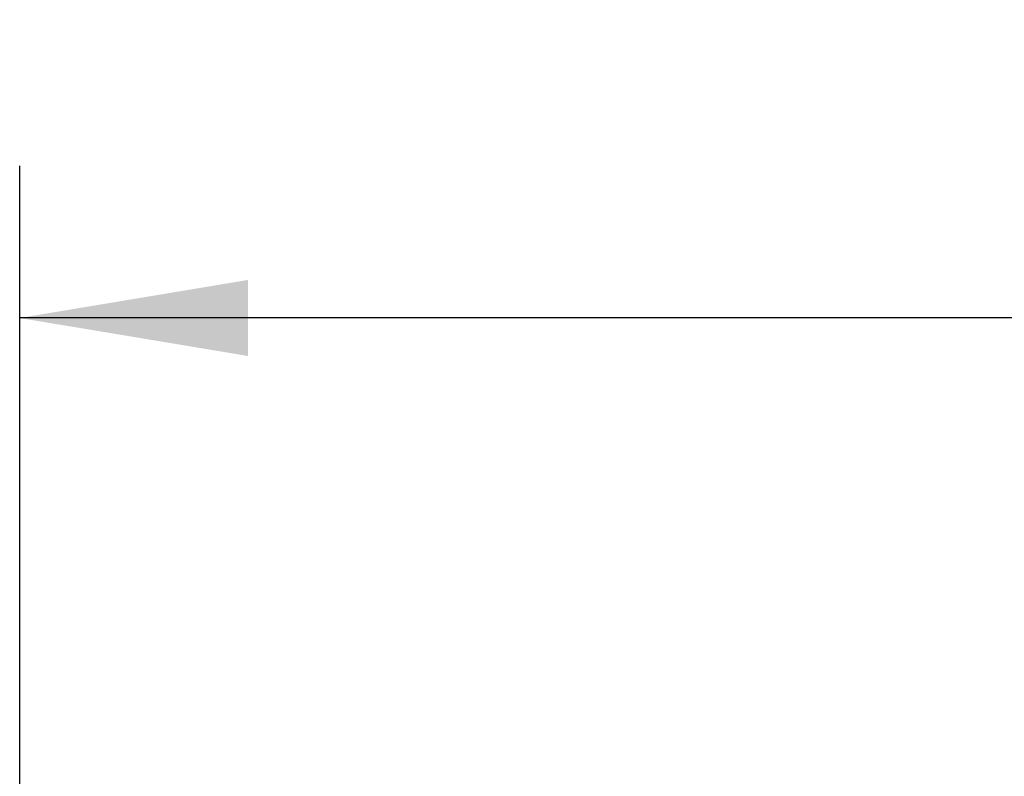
# Model space of a CAD drawing. Header units: millimetres. Extents: x 0 to 420, y 0 to 297.
# Tile 13 of 81: x 59 to 72, y 267 to 277. Entities that reach past the tile are written whole.
import ezdxf

# ---------------------------------------------------------------- set-up
doc = ezdxf.new("R2010")
doc.units = ezdxf.units.MM
doc.layers.add('QUOTE', color=174, linetype='Continuous')
doc.styles.add('SLDTEXTSTYLE3', font='TXT', dxfattribs={"width": 0.75})
doc.dimstyles.new('SLDDIMSTYLE0', dxfattribs={"dimtxt": 3, "dimasz": 3, "dimexe": 0, "dimexo": 0.0625, "dimgap": 0.75, "dimtad": 1, "dimlfac": 8.533318, "dimrnd": 1e-09, "dimzin": 12, "dimdsep": 46, "dimtxsty": 'SLDTEXTSTYLE3', "dimsah": 1, "dimcen": 0.09, "dimadec": 0, "dimazin": 3, "dimtfac": 1, "dimtdec": 3, "dimtofl": 0, "dimtmove": 0, "dimatfit": 3, "dimfxl": 0, "dimfrac": 2, "dimtolj": 1, "dimtzin": 12, "dimarcsym": 0})

# ---------------------------------------------------------------- blocks, each defined once
blk = doc.blocks.new('_D')
at = {"layer": 'QUOTE'}
for p, q in [((59.097, 262.028), (59.097, 274.832)), ((217.3, 262.028), (217.3, 274.832)), ((217.3, 272.832), (59.097, 272.832))]:
    blk.add_line(p, q, dxfattribs=at)
for points in [[(59.097, 272.832), (62.097, 272.332), (62.097, 273.332)], [(217.3, 272.832), (214.3, 273.332), (214.3, 272.332)]]:
    blk.add_solid(points, dxfattribs=at)
at = {"layer": 'QUOTE', "insert": (133.765, 276.699), "char_height": 3, "attachment_point": 1, "style": 'SLDTEXTSTYLE3'}
blk.add_mtext('1350', dxfattribs=at)

msp = doc.modelspace()

# ---------------------------------------------------------------- dimensions: what is measured, and where the dimension line sits
at = {"layer": 'QUOTE'}
dim = msp.add_linear_dim(base=(59.0965, 272.8321), p1=(217.2999, 260.0284), p2=(59.0965, 260.0284), dimstyle='SLDDIMSTYLE0', dxfattribs=at)
dim.commit()
dim.dimension.update_dxf_attribs({"geometry": '_D', "text_midpoint": (138.1982, 272.8321), "dimtype": 160})

doc.saveas('drawing.dxf')
